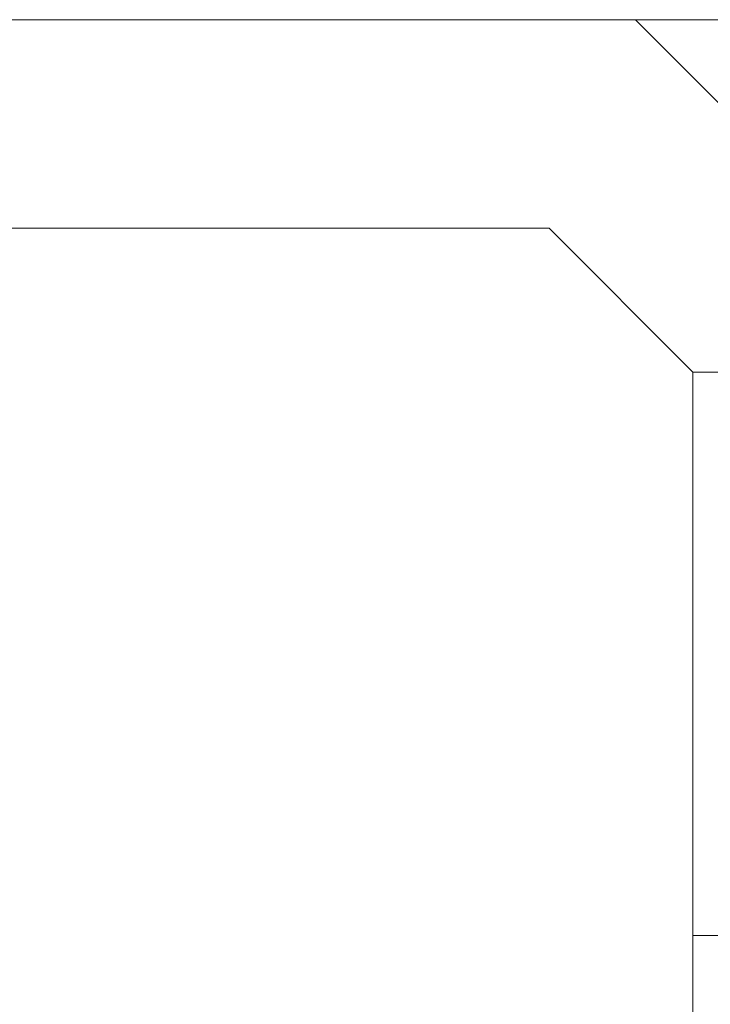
# Model space of a CAD drawing. Header units: feet. Extents: x 8 to 127, y 6 to 90.
# Tile 223 of 256: x 37.131 to 37.628, y 58.844 to 59.552. Entities that reach past the tile are written whole.
import ezdxf

# ---------------------------------------------------------------- set-up
doc = ezdxf.new("R2010")
doc.units = ezdxf.units.FT
doc.header["$MEASUREMENT"] = 0
doc.linetypes.add('HIDDENX2', pattern=[1.905, 1.27, -0.635])
for name, color, linetype in [('madeira', 35, 'Continuous'), ('MOBILIARIO', 250, 'Continuous'), ('Projeção', 252, 'HIDDENX2')]:
    doc.layers.add(name, color=color, linetype=linetype)

msp = doc.modelspace()

# ---------------------------------------------------------------- linework, layer by layer
at = {"layer": 'madeira', "lineweight": 5}
msp.add_line((42.11522, 59.55195), (35.76522, 59.55193), dxfattribs=at)
at = {"layer": 'MOBILIARIO', "lineweight": 5}
for p, q in [((37.57385, 59.55201), (36.65669, 59.55201)), ((37.76527, 59.36058), (37.57385, 59.55201)), ((36.71882, 59.40201), (37.51172, 59.40201)), ((37.51172, 59.40201), (37.61527, 59.29845)), ((37.61527, 59.29845), (37.76527, 59.29845)), ((37.76527, 58.89345), (37.61527, 58.89345)), ((37.61527, 58.89345), (37.61527, 58.50556))]:
    msp.add_line(p, q, dxfattribs=at)
at = {"layer": 'Projeção', "lineweight": 5}
msp.add_line((37.61527, 59.29845), (37.61527, 58.89345), dxfattribs=at)

doc.saveas('drawing.dxf')
